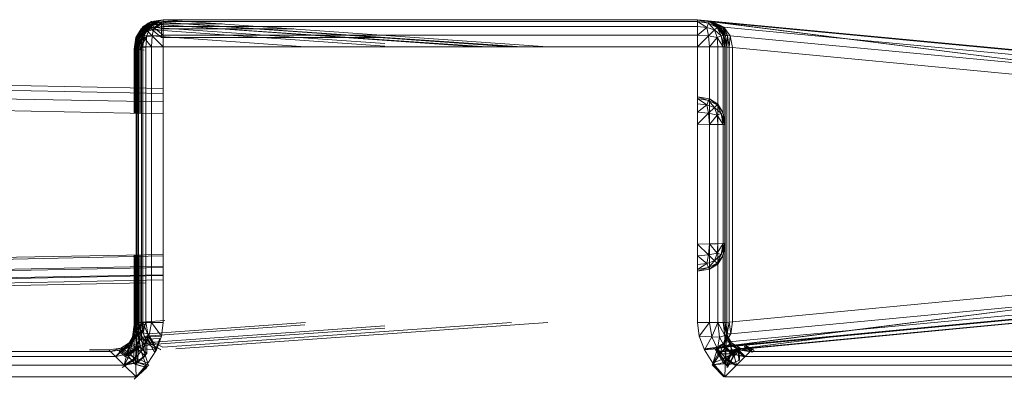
# Model space of a CAD drawing. Header units: millimetres. Extents: x 1 to 3476, y -521 to 159.
# Tile 25 of 130: x 691 to 713, y 151 to 159. Entities that reach past the tile are written whole.
import ezdxf

# ---------------------------------------------------------------- set-up
doc = ezdxf.new("R2010")
doc.units = ezdxf.units.MM
doc.layers.add('VG491211CA_dwg', color=8, linetype='Continuous', lineweight=9)

# ---------------------------------------------------------------- blocks, each defined once
blk = doc.blocks.new('VG491211CA_dwg-300031-Południe')
at = {"color": 18, "lineweight": 9}
for p, q in [((693.986, 157.4), (616.369, 158.9)), ((693.683, 158.825), (693.493, 158.696)), ((693.683, 158.825), (693.493, 158.696)), ((693.496, 158.712), (693.683, 158.825)), ((693.683, 158.825), (693.496, 158.712)), ((693.496, 158.712), (693.683, 158.825)), ((693.683, 158.825), (693.496, 158.712)), ((693.683, 158.825), (693.515, 158.693)), ((693.683, 158.825), (693.515, 158.693)), ((693.652, 158.838), (693.53, 158.701)), ((693.652, 158.838), (693.53, 158.701)), ((693.724, 158.879), (693.533, 158.75)), ((693.724, 158.879), (693.533, 158.75)), ((693.533, 158.75), (693.652, 158.838)), ((693.652, 158.838), (693.533, 158.75)), ((693.536, 158.766), (693.724, 158.879)), ((693.724, 158.879), (693.536, 158.766)), ((693.724, 158.878), (693.536, 158.766)), ((693.536, 158.766), (693.724, 158.878)), ((693.724, 158.878), (693.555, 158.747)), ((693.724, 158.878), (693.555, 158.747)), ((693.555, 158.747), (693.742, 158.841)), ((693.742, 158.841), (693.555, 158.747)), ((693.779, 158.818), (693.564, 158.691)), ((693.779, 158.818), (693.564, 158.691)), ((693.819, 158.872), (693.604, 158.745)), ((693.819, 158.872), (693.604, 158.745)), ((693.652, 158.838), (693.604, 158.745)), ((693.604, 158.745), (693.652, 158.838)), ((693.742, 158.841), (693.611, 158.691)), ((693.742, 158.841), (693.611, 158.691)), ((693.946, 158.863), (693.612, 158.784)), ((693.946, 158.863), (693.612, 158.784)), ((693.683, 158.825), (693.612, 158.784)), ((693.612, 158.784), (693.683, 158.825)), ((693.612, 158.784), (693.779, 158.818)), ((693.779, 158.818), (693.612, 158.784)), ((693.986, 158.916), (693.652, 158.838)), ((693.986, 158.916), (693.652, 158.838)), ((693.724, 158.879), (693.652, 158.838)), ((693.652, 158.838), (693.724, 158.879)), ((693.652, 158.838), (693.819, 158.872)), ((693.819, 158.872), (693.652, 158.838)), ((693.779, 158.818), (693.66, 158.701)), ((693.66, 158.701), (693.779, 158.818)), ((693.683, 158.825), (693.946, 158.863)), ((693.946, 158.863), (693.683, 158.825)), ((693.683, 158.825), (693.946, 158.862)), ((693.946, 158.862), (693.683, 158.825)), ((693.702, 158.787), (693.683, 158.825)), ((693.683, 158.825), (693.702, 158.787)), ((693.819, 158.872), (693.699, 158.754)), ((693.699, 158.754), (693.819, 158.872)), ((693.946, 158.862), (693.702, 158.787)), ((693.946, 158.862), (693.702, 158.787)), ((693.946, 158.825), (693.702, 158.787)), ((693.702, 158.787), (693.946, 158.825)), ((693.724, 158.879), (693.986, 158.916)), ((693.986, 158.916), (693.724, 158.879)), ((693.986, 158.916), (693.724, 158.878)), ((693.724, 158.878), (693.986, 158.916)), ((693.724, 158.878), (693.742, 158.841)), ((693.742, 158.841), (693.724, 158.878)), ((693.946, 158.825), (693.74, 158.693)), ((693.946, 158.825), (693.74, 158.693)), ((693.986, 158.916), (693.742, 158.841)), ((693.986, 158.916), (693.742, 158.841)), ((693.742, 158.841), (693.986, 158.878)), ((693.986, 158.878), (693.742, 158.841)), ((693.742, 158.841), (693.78, 158.747)), ((693.78, 158.747), (693.742, 158.841)), ((693.946, 158.863), (693.779, 158.818)), ((693.779, 158.818), (693.946, 158.863)), ((693.779, 158.818), (700.912, 158.316)), ((693.779, 158.818), (701.131, 158.316)), ((700.914, 158.316), (693.779, 158.818)), ((701.133, 158.316), (693.779, 158.818)), ((693.986, 158.878), (693.78, 158.747)), ((693.986, 158.878), (693.78, 158.747)), ((693.986, 158.916), (693.819, 158.872)), ((693.819, 158.872), (693.986, 158.916)), ((701.665, 158.316), (693.819, 158.872)), ((701.906, 158.316), (693.819, 158.872)), ((693.819, 158.872), (701.664, 158.316)), ((693.819, 158.872), (701.906, 158.316)), ((693.946, 158.863), (701.714, 158.316)), ((701.716, 158.316), (693.946, 158.863)), ((693.946, 158.862), (693.946, 158.825)), ((695.283, 158.825), (693.946, 158.825)), ((693.946, 158.825), (693.946, 158.712)), ((693.946, 158.712), (693.946, 158.825)), ((702.463, 158.316), (693.986, 158.916)), ((693.986, 158.916), (702.463, 158.316)), ((705.774, 158.916), (693.986, 158.916)), ((693.986, 158.916), (693.986, 158.878)), ((705.741, 158.915), (693.986, 158.916)), ((693.986, 158.916), (705.774, 158.915)), ((693.986, 158.766), (693.986, 158.878)), ((705.774, 158.878), (693.986, 158.878)), ((693.986, 158.878), (693.986, 158.766)), ((705.741, 158.915), (725.737, 157.018)), ((705.741, 158.915), (720.694, 157.024)), ((705.774, 158.916), (706.036, 158.878)), ((705.774, 158.878), (705.774, 158.916)), ((705.774, 158.916), (706.018, 158.841)), ((706.111, 158.871), (705.774, 158.915)), ((705.774, 158.915), (706.092, 158.865)), ((705.774, 158.915), (706.036, 158.878)), ((725.751, 157.018), (705.774, 158.915)), ((720.692, 157.024), (705.774, 158.915)), ((705.774, 158.766), (705.774, 158.878)), ((706.018, 158.841), (705.774, 158.878)), ((705.774, 158.878), (705.98, 158.747)), ((706.018, 158.841), (705.98, 158.747)), ((706.036, 158.878), (706.018, 158.841)), ((706.205, 158.747), (706.018, 158.841)), ((706.018, 158.841), (706.149, 158.691)), ((706.092, 158.865), (706.036, 158.878)), ((706.036, 158.878), (706.265, 158.743)), ((706.036, 158.878), (706.224, 158.765)), ((706.036, 158.878), (706.224, 158.766)), ((706.036, 158.878), (706.205, 158.747)), ((706.111, 158.871), (706.092, 158.865)), ((706.329, 158.737), (706.092, 158.865)), ((706.092, 158.865), (706.305, 158.721)), ((706.092, 158.865), (706.265, 158.743)), ((706.352, 158.753), (706.111, 158.871)), ((706.111, 158.871), (706.329, 158.737)), ((726.005, 156.982), (706.111, 158.871)), ((693.986, 157.288), (616.37, 158.788)), ((616.37, 158.6), (693.986, 157.1)), ((693.496, 158.712), (693.383, 158.525)), ((693.383, 158.525), (693.496, 158.712)), ((693.383, 158.525), (693.496, 158.712)), ((693.496, 158.712), (693.383, 158.525)), ((693.383, 158.525), (693.515, 158.693)), ((693.383, 158.525), (693.515, 158.693)), ((693.386, 158.316), (693.424, 158.578)), ((693.424, 158.578), (693.386, 158.316)), ((693.424, 158.578), (693.386, 158.316)), ((693.386, 158.316), (693.424, 158.578)), ((693.396, 158.501), (693.496, 158.712)), ((693.496, 158.712), (693.396, 158.501)), ((693.396, 158.501), (693.493, 158.696)), ((693.493, 158.696), (693.396, 158.501)), ((693.396, 158.501), (693.49, 158.648)), ((693.396, 158.501), (693.49, 158.648)), ((693.424, 158.578), (693.4, 158.315)), ((693.4, 158.315), (693.424, 158.578)), ((693.515, 158.693), (693.421, 158.506)), ((693.421, 158.506), (693.515, 158.693)), ((693.421, 158.506), (693.571, 158.637)), ((693.421, 158.506), (693.571, 158.637)), ((693.423, 158.461), (693.49, 158.648)), ((693.49, 158.648), (693.423, 158.461)), ((693.424, 158.578), (693.536, 158.766)), ((693.536, 158.766), (693.424, 158.578)), ((693.536, 158.766), (693.424, 158.578)), ((693.424, 158.578), (693.536, 158.766)), ((693.424, 158.578), (693.555, 158.747)), ((693.424, 158.578), (693.555, 158.747)), ((693.461, 158.559), (693.424, 158.578)), ((693.424, 158.578), (693.437, 158.555)), ((693.437, 158.555), (693.424, 158.578)), ((693.424, 158.578), (693.461, 158.559)), ((693.536, 158.766), (693.437, 158.555)), ((693.437, 158.555), (693.536, 158.766)), ((693.533, 158.75), (693.437, 158.555)), ((693.437, 158.555), (693.533, 158.75)), ((693.437, 158.555), (693.53, 158.701)), ((693.437, 158.555), (693.53, 158.701)), ((693.461, 158.559), (693.555, 158.747)), ((693.555, 158.747), (693.461, 158.559)), ((693.461, 158.559), (693.611, 158.691)), ((693.461, 158.559), (693.611, 158.691)), ((693.53, 158.701), (693.463, 158.514)), ((693.463, 158.514), (693.53, 158.701)), ((693.612, 158.784), (693.49, 158.648)), ((693.612, 158.784), (693.49, 158.648)), ((693.49, 158.648), (693.493, 158.696)), ((693.493, 158.696), (693.49, 158.648)), ((693.564, 158.691), (693.49, 158.648)), ((693.49, 158.648), (693.564, 158.691)), ((693.493, 158.494), (693.49, 158.648)), ((693.493, 158.494), (693.49, 158.648)), ((693.493, 158.696), (693.612, 158.784)), ((693.612, 158.784), (693.493, 158.696)), ((693.493, 158.696), (693.496, 158.712)), ((693.496, 158.712), (693.493, 158.696)), ((693.564, 158.691), (693.493, 158.494)), ((693.493, 158.494), (693.564, 158.691)), ((693.515, 158.693), (693.496, 158.712)), ((693.496, 158.712), (693.515, 158.693)), ((693.702, 158.787), (693.515, 158.693)), ((693.515, 158.693), (693.702, 158.787)), ((693.571, 158.637), (693.515, 158.693)), ((693.515, 158.693), (693.571, 158.637)), ((693.571, 158.637), (693.515, 158.468)), ((693.53, 158.701), (693.533, 158.75)), ((693.533, 158.75), (693.53, 158.701)), ((693.604, 158.745), (693.53, 158.701)), ((693.53, 158.701), (693.604, 158.745)), ((693.533, 158.548), (693.53, 158.701)), ((693.533, 158.548), (693.53, 158.701)), ((693.533, 158.75), (693.536, 158.766)), ((693.536, 158.766), (693.533, 158.75)), ((693.533, 158.548), (693.699, 158.754)), ((693.699, 158.754), (693.533, 158.548)), ((693.533, 158.548), (693.604, 158.745)), ((693.604, 158.745), (693.533, 158.548)), ((693.536, 158.766), (693.555, 158.747)), ((693.555, 158.747), (693.536, 158.766)), ((693.555, 158.747), (693.611, 158.691)), ((693.611, 158.691), (693.555, 158.747)), ((693.611, 158.691), (693.555, 158.522)), ((693.612, 158.784), (693.564, 158.691)), ((693.564, 158.691), (693.612, 158.784)), ((693.66, 158.701), (693.564, 158.691)), ((693.564, 158.691), (693.66, 158.701)), ((693.702, 158.787), (693.571, 158.637)), ((693.702, 158.787), (693.571, 158.637)), ((693.74, 158.693), (693.571, 158.637)), ((693.571, 158.637), (693.74, 158.693)), ((693.699, 158.754), (693.604, 158.745)), ((693.604, 158.745), (693.699, 158.754)), ((693.611, 158.691), (693.78, 158.747)), ((693.78, 158.747), (693.611, 158.691)), ((693.742, 158.559), (693.611, 158.691)), ((693.742, 158.559), (693.611, 158.691)), ((693.699, 158.754), (693.627, 158.564)), ((693.627, 158.564), (693.699, 158.754)), ((698.873, 158.333), (693.66, 158.701)), ((698.873, 158.333), (693.66, 158.701)), ((698.873, 158.387), (693.699, 158.754)), ((698.873, 158.387), (693.699, 158.754)), ((693.74, 158.693), (693.702, 158.787)), ((693.702, 158.787), (693.74, 158.693)), ((693.946, 158.712), (693.74, 158.693)), ((693.74, 158.693), (693.946, 158.712)), ((693.946, 158.525), (693.74, 158.693)), ((693.946, 158.525), (693.74, 158.693)), ((693.78, 158.747), (693.742, 158.559)), ((693.742, 158.559), (693.78, 158.747)), ((693.742, 158.559), (693.986, 158.578)), ((693.78, 158.747), (693.986, 158.766)), ((693.986, 158.766), (693.78, 158.747)), ((693.986, 158.578), (693.78, 158.747)), ((693.986, 158.578), (693.78, 158.747)), ((696.87, 158.712), (693.946, 158.712)), ((693.946, 158.712), (693.946, 158.525)), ((693.946, 158.525), (693.946, 158.712)), ((693.946, 158.712), (696.088, 158.712)), ((693.986, 158.578), (693.986, 158.766)), ((693.986, 158.766), (696.114, 158.766)), ((705.774, 158.766), (693.986, 158.766)), ((693.986, 158.766), (693.986, 158.578)), ((698.76, 158.578), (693.986, 158.578)), ((693.986, 158.578), (705.774, 158.578)), ((693.986, 158.578), (693.986, 158.316)), ((705.774, 158.578), (705.774, 158.766)), ((705.98, 158.747), (705.774, 158.766)), ((705.774, 158.578), (705.98, 158.747)), ((705.774, 158.316), (705.774, 158.578)), ((705.774, 158.578), (706.018, 158.559)), ((706.149, 158.691), (705.98, 158.747)), ((705.98, 158.747), (706.018, 158.559)), ((706.018, 158.559), (706.149, 158.691)), ((706.205, 158.747), (706.149, 158.691)), ((706.149, 158.691), (706.205, 158.522)), ((706.299, 158.559), (706.149, 158.691)), ((706.224, 158.766), (706.205, 158.747)), ((706.299, 158.559), (706.205, 158.747)), ((706.336, 158.578), (706.205, 158.747)), ((706.224, 158.766), (706.336, 158.578)), ((706.224, 158.765), (706.265, 158.743)), ((706.336, 158.578), (706.224, 158.765)), ((706.224, 158.765), (706.357, 158.574)), ((706.265, 158.743), (706.305, 158.721)), ((706.265, 158.743), (706.389, 158.569)), ((706.265, 158.743), (706.357, 158.574)), ((706.299, 158.559), (706.336, 158.578)), ((706.305, 158.721), (706.329, 158.737)), ((706.305, 158.721), (706.389, 158.569)), ((706.329, 158.737), (706.352, 158.753)), ((706.389, 158.569), (706.329, 158.737)), ((706.437, 158.567), (706.329, 158.737)), ((706.374, 158.316), (706.336, 158.578)), ((706.336, 158.578), (706.374, 158.316)), ((706.336, 158.578), (706.357, 158.574)), ((706.336, 158.578), (706.385, 158.315)), ((726.187, 156.87), (706.352, 158.753)), ((706.352, 158.753), (706.497, 158.563)), ((706.437, 158.567), (706.352, 158.753)), ((706.357, 158.574), (706.389, 158.569)), ((706.357, 158.574), (706.417, 158.311)), ((706.357, 158.574), (706.385, 158.315)), ((693.383, 158.525), (693.346, 158.262)), ((693.346, 158.262), (693.383, 158.525)), ((693.346, 158.262), (693.383, 158.525)), ((693.383, 158.525), (693.346, 158.262)), ((693.346, 158.262), (693.421, 158.506)), ((693.346, 158.262), (693.421, 158.506)), ((693.359, 158.261), (693.383, 158.525)), ((693.383, 158.525), (693.359, 158.261)), ((693.359, 158.261), (693.396, 158.501)), ((693.396, 158.501), (693.359, 158.261)), ((693.359, 158.261), (693.423, 158.461)), ((693.359, 158.261), (693.423, 158.461)), ((693.396, 158.501), (693.383, 158.525)), ((693.383, 158.525), (693.421, 158.506)), ((693.421, 158.506), (693.383, 158.525)), ((693.383, 158.525), (693.396, 158.501)), ((693.421, 158.506), (693.383, 158.262)), ((693.383, 158.262), (693.421, 158.506)), ((693.383, 158.262), (693.515, 158.468)), ((693.383, 158.262), (693.515, 158.468)), ((693.386, 158.316), (693.461, 158.559)), ((693.386, 158.316), (693.461, 158.559)), ((693.423, 158.461), (693.396, 158.501)), ((693.396, 158.501), (693.423, 158.461)), ((693.437, 158.555), (693.4, 158.315)), ((693.4, 158.315), (693.437, 158.555)), ((693.4, 158.315), (693.463, 158.514)), ((693.4, 158.315), (693.463, 158.514)), ((693.4, 158.258), (693.493, 158.494)), ((693.423, 158.461), (693.4, 158.258)), ((693.493, 158.494), (693.401, 158.258)), ((693.401, 158.258), (693.423, 158.461)), ((693.421, 158.506), (693.515, 158.468)), ((693.515, 158.468), (693.421, 158.506)), ((693.493, 158.494), (693.423, 158.461)), ((693.423, 158.461), (693.493, 158.494)), ((693.424, 158.316), (693.461, 158.559)), ((693.461, 158.559), (693.424, 158.316)), ((693.424, 158.316), (693.555, 158.522)), ((693.424, 158.316), (693.555, 158.522)), ((693.437, 158.555), (693.463, 158.514)), ((693.463, 158.514), (693.437, 158.555)), ((693.44, 158.312), (693.533, 158.548)), ((693.533, 158.548), (693.44, 158.312)), ((693.463, 158.514), (693.44, 158.312)), ((693.44, 158.312), (693.463, 158.514)), ((693.555, 158.522), (693.461, 158.559)), ((693.461, 158.559), (693.555, 158.522)), ((693.463, 158.514), (693.533, 158.548)), ((693.533, 158.548), (693.463, 158.514)), ((693.588, 158.51), (693.469, 158.253)), ((693.493, 158.494), (693.469, 158.253)), ((693.469, 158.253), (693.493, 158.494)), ((693.588, 158.51), (693.493, 158.494)), ((693.515, 158.468), (693.496, 158.262)), ((693.515, 158.468), (693.496, 158.262)), ((693.627, 158.564), (693.508, 158.307)), ((693.508, 158.307), (693.533, 158.548)), ((693.533, 158.548), (693.508, 158.307)), ((693.627, 158.564), (693.533, 158.548)), ((693.536, 158.316), (693.555, 158.522)), ((693.555, 158.522), (693.536, 158.316)), ((693.555, 158.522), (693.742, 158.559)), ((693.724, 158.316), (693.555, 158.522)), ((693.603, 158.3), (693.627, 158.564)), ((693.627, 158.564), (693.604, 158.3)), ((693.627, 158.564), (697.124, 158.316)), ((697.124, 158.316), (693.627, 158.564)), ((693.724, 158.316), (693.742, 158.559)), ((693.986, 158.316), (693.742, 158.559)), ((693.946, 158.525), (698.873, 158.525)), ((698.75, 158.525), (693.946, 158.525)), ((705.774, 158.316), (706.018, 158.559)), ((706.018, 158.559), (706.205, 158.522)), ((706.018, 158.559), (706.036, 158.316)), ((706.036, 158.316), (706.205, 158.522)), ((706.205, 158.522), (706.299, 158.559)), ((706.205, 158.522), (706.224, 158.316)), ((706.336, 158.316), (706.205, 158.522)), ((706.336, 158.316), (706.299, 158.559)), ((706.374, 158.316), (706.299, 158.559)), ((706.389, 158.569), (706.437, 158.567)), ((706.389, 158.569), (706.417, 158.311)), ((706.417, 158.311), (706.437, 158.567)), ((706.437, 158.567), (706.497, 158.563)), ((706.47, 158.306), (706.437, 158.567)), ((706.47, 158.306), (706.497, 158.563)), ((706.497, 158.563), (726.295, 156.683)), ((706.497, 158.563), (706.545, 158.299)), ((616.368, 158.338), (693.986, 156.838)), ((693.346, 156.85), (693.346, 158.262)), ((693.346, 158.262), (693.359, 158.261)), ((693.346, 158.262), (693.346, 156.85)), ((693.383, 158.262), (693.346, 158.262)), ((693.346, 156.85), (693.346, 158.262)), ((693.346, 158.262), (693.383, 158.262)), ((693.346, 158.262), (693.346, 156.85)), ((693.359, 158.261), (693.346, 158.262)), ((693.359, 156.85), (693.359, 158.261)), ((693.359, 158.261), (693.401, 158.258)), ((693.359, 158.261), (693.359, 156.85)), ((693.4, 158.258), (693.359, 158.261)), ((693.383, 158.262), (693.383, 156.85)), ((693.496, 158.262), (693.383, 158.262)), ((693.383, 156.85), (693.383, 158.262)), ((693.383, 158.262), (693.496, 158.262)), ((693.386, 156.849), (693.386, 158.316)), ((693.386, 158.316), (693.424, 158.316)), ((693.386, 158.316), (693.386, 156.849)), ((693.4, 158.315), (693.386, 158.316)), ((693.386, 152.23), (693.386, 158.316)), ((693.386, 158.316), (693.4, 158.315)), ((693.386, 158.316), (693.386, 152.23)), ((693.424, 158.316), (693.386, 158.316)), ((693.4, 158.315), (693.4, 156.849)), ((693.44, 158.312), (693.4, 158.315)), ((693.4, 152.231), (693.4, 158.315)), ((693.4, 158.315), (693.44, 158.312)), ((693.469, 158.253), (693.4, 158.258)), ((693.4, 158.258), (693.4, 156.849)), ((693.401, 156.849), (693.401, 158.258)), ((693.401, 158.258), (693.469, 158.253)), ((693.424, 156.849), (693.424, 158.316)), ((693.424, 158.316), (693.536, 158.316)), ((693.424, 158.316), (693.424, 152.23)), ((693.536, 158.316), (693.424, 158.316)), ((693.508, 158.307), (693.44, 158.312)), ((693.44, 158.312), (693.44, 156.848)), ((693.44, 152.233), (693.44, 158.312)), ((693.44, 158.312), (693.508, 158.307)), ((693.469, 158.253), (693.469, 156.848)), ((693.469, 158.253), (693.565, 158.246)), ((693.469, 156.848), (693.469, 158.253)), ((693.496, 158.262), (693.496, 156.847)), ((693.496, 158.262), (693.496, 156.847)), ((693.508, 156.847), (693.508, 158.307)), ((693.508, 158.307), (693.508, 152.238)), ((693.508, 158.307), (693.603, 158.3)), ((693.536, 156.847), (693.536, 158.316)), ((693.724, 158.316), (693.536, 158.316)), ((693.536, 158.316), (693.536, 152.23)), ((693.603, 158.3), (693.603, 152.245)), ((693.604, 156.845), (693.604, 158.3)), ((693.724, 152.23), (693.724, 158.316)), ((693.986, 158.316), (693.724, 158.316)), ((693.986, 152.23), (693.986, 158.316)), ((693.986, 158.316), (705.774, 158.316)), ((705.774, 158.316), (705.774, 152.23)), ((706.036, 158.316), (705.774, 158.316)), ((706.036, 158.316), (706.036, 152.23)), ((706.224, 158.316), (706.036, 158.316)), ((706.336, 158.316), (706.224, 158.316)), ((706.224, 158.316), (706.224, 152.23)), ((706.336, 152.23), (706.336, 158.316)), ((706.374, 158.316), (706.336, 158.316)), ((706.374, 152.23), (706.374, 158.316)), ((706.374, 158.316), (706.374, 152.23)), ((706.385, 158.315), (706.374, 158.316)), ((706.385, 158.315), (706.385, 152.231)), ((706.417, 158.311), (706.385, 158.315)), ((706.47, 158.306), (706.417, 158.311)), ((706.417, 158.311), (706.417, 152.234)), ((706.47, 152.239), (706.47, 158.306)), ((706.545, 158.299), (706.47, 158.306)), ((706.545, 158.299), (726.332, 156.421)), ((706.545, 152.246), (706.545, 158.299)), ((705.774, 157.21), (706.036, 157.168)), ((706.036, 157.168), (705.774, 157.21)), ((705.774, 157.21), (706.018, 157.13)), ((705.774, 157.21), (706.018, 157.13)), ((705.774, 157.173), (705.98, 157.037)), ((705.774, 157.173), (706.018, 157.13)), ((706.018, 157.13), (705.774, 157.173)), ((705.774, 157.173), (705.98, 157.037)), ((705.774, 157.06), (705.98, 157.037)), ((705.98, 157.037), (705.774, 157.06)), ((705.98, 157.037), (706.018, 157.13)), ((706.018, 157.13), (705.98, 157.037)), ((706.018, 157.13), (706.036, 157.168)), ((706.036, 157.168), (706.018, 157.13)), ((706.018, 157.13), (706.149, 156.978)), ((706.018, 157.13), (706.205, 157.033)), ((706.205, 157.033), (706.018, 157.13)), ((706.018, 157.13), (706.149, 156.978)), ((706.036, 157.168), (706.224, 157.052)), ((706.224, 157.052), (706.036, 157.168)), ((706.036, 157.168), (706.205, 157.033)), ((706.036, 157.168), (706.205, 157.033)), ((705.774, 156.873), (705.98, 157.037)), ((705.774, 156.873), (705.98, 157.037)), ((706.018, 156.849), (705.774, 156.873)), ((705.774, 156.873), (706.018, 156.849)), ((705.774, 156.61), (706.018, 156.849)), ((705.774, 156.61), (706.018, 156.849)), ((706.018, 156.849), (705.98, 157.037)), ((705.98, 157.037), (706.149, 156.978)), ((706.149, 156.978), (705.98, 157.037)), ((705.98, 157.037), (706.018, 156.849)), ((706.018, 156.849), (706.149, 156.978)), ((706.018, 156.849), (706.149, 156.978)), ((706.205, 156.808), (706.018, 156.849)), ((706.036, 156.605), (706.018, 156.849)), ((706.018, 156.849), (706.205, 156.808)), ((706.018, 156.849), (706.036, 156.605)), ((706.205, 157.033), (706.149, 156.978)), ((706.149, 156.978), (706.205, 157.033)), ((706.149, 156.978), (706.205, 156.808)), ((706.205, 156.808), (706.149, 156.978)), ((706.299, 156.844), (706.149, 156.978)), ((706.299, 156.844), (706.149, 156.978)), ((706.224, 157.052), (706.205, 157.033)), ((706.205, 157.033), (706.224, 157.052)), ((706.299, 156.844), (706.205, 157.033)), ((706.336, 156.862), (706.205, 157.033)), ((706.205, 157.033), (706.299, 156.844)), ((706.336, 156.862), (706.205, 157.033)), ((706.205, 156.808), (706.299, 156.844)), ((706.299, 156.844), (706.205, 156.808)), ((706.336, 156.862), (706.224, 157.052)), ((706.224, 157.052), (706.336, 156.862)), ((706.299, 156.844), (706.336, 156.862)), ((706.336, 156.862), (706.299, 156.844)), ((706.336, 156.599), (706.299, 156.844)), ((706.374, 156.599), (706.299, 156.844)), ((706.299, 156.844), (706.336, 156.599)), ((706.374, 156.599), (706.299, 156.844)), ((706.374, 156.599), (706.336, 156.862)), ((706.336, 156.862), (706.374, 156.599)), ((706.036, 156.605), (706.205, 156.808)), ((706.036, 156.605), (706.205, 156.808)), ((706.205, 156.808), (706.224, 156.601)), ((706.224, 156.601), (706.205, 156.808)), ((706.336, 156.599), (706.205, 156.808)), ((706.336, 156.599), (706.205, 156.808)), ((705.774, 156.61), (706.036, 156.605)), ((706.036, 156.605), (705.774, 156.61)), ((706.036, 153.967), (706.036, 156.605)), ((706.036, 156.605), (706.224, 156.601)), ((706.036, 156.605), (706.036, 153.967)), ((706.224, 156.601), (706.036, 156.605)), ((706.224, 156.601), (706.224, 153.971)), ((706.224, 153.971), (706.224, 156.601)), ((706.336, 156.599), (706.224, 156.601)), ((706.224, 156.601), (706.336, 156.599)), ((706.336, 153.973), (706.336, 156.599)), ((706.374, 156.599), (706.336, 156.599)), ((706.336, 156.599), (706.336, 153.973)), ((706.336, 156.599), (706.374, 156.599)), ((706.374, 153.974), (706.374, 156.599)), ((706.374, 156.599), (706.374, 153.974)), ((726.332, 154.124), (706.545, 152.246)), ((706.036, 153.967), (705.774, 153.962)), ((705.774, 153.962), (706.036, 153.967)), ((705.774, 153.962), (706.018, 153.723)), ((705.774, 153.962), (706.018, 153.723)), ((706.018, 153.723), (706.036, 153.967)), ((706.036, 153.967), (706.018, 153.723)), ((706.224, 153.971), (706.036, 153.967)), ((706.036, 153.967), (706.224, 153.971)), ((706.036, 153.967), (706.205, 153.764)), ((706.036, 153.967), (706.205, 153.764)), ((706.336, 153.973), (706.205, 153.764)), ((706.336, 153.973), (706.205, 153.764)), ((706.224, 153.971), (706.205, 153.764)), ((706.205, 153.764), (706.224, 153.971)), ((706.224, 153.971), (706.336, 153.973)), ((706.336, 153.973), (706.224, 153.971)), ((706.374, 153.974), (706.299, 153.729)), ((706.374, 153.974), (706.299, 153.729)), ((706.299, 153.729), (706.336, 153.973)), ((706.336, 153.973), (706.299, 153.729)), ((706.374, 153.974), (706.336, 153.711)), ((706.336, 153.711), (706.374, 153.974)), ((706.336, 153.973), (706.374, 153.974)), ((706.374, 153.974), (706.336, 153.973)), ((726.295, 153.862), (706.506, 151.983)), ((693.986, 153.734), (615.774, 152.223)), ((693.986, 153.7), (616.299, 151.971)), ((693.346, 152.176), (693.346, 153.722)), ((693.346, 153.722), (693.346, 152.176)), ((693.346, 152.176), (693.346, 153.663)), ((693.346, 153.663), (693.346, 152.176)), ((693.359, 152.177), (693.359, 153.722)), ((693.359, 153.663), (693.359, 152.177)), ((693.383, 153.723), (693.383, 152.176)), ((693.383, 152.176), (693.383, 153.663)), ((693.386, 152.23), (693.386, 153.723)), ((693.386, 153.723), (693.386, 152.23)), ((693.4, 153.723), (693.4, 152.231)), ((693.4, 153.664), (693.4, 152.18)), ((693.401, 152.18), (693.401, 153.723)), ((693.424, 152.23), (693.424, 153.724)), ((693.44, 153.724), (693.44, 152.233)), ((693.469, 153.724), (693.469, 152.185)), ((693.469, 152.185), (693.469, 153.665)), ((693.496, 153.725), (693.496, 152.176)), ((693.496, 153.666), (693.496, 152.176)), ((693.508, 152.238), (693.508, 153.725)), ((693.536, 152.23), (693.536, 153.726)), ((693.604, 152.245), (693.604, 153.727)), ((705.774, 153.7), (706.018, 153.723)), ((706.018, 153.723), (705.774, 153.7)), ((705.774, 153.7), (705.98, 153.535)), ((705.774, 153.7), (705.98, 153.535)), ((705.98, 153.535), (706.018, 153.723)), ((706.018, 153.723), (705.98, 153.535)), ((706.149, 153.594), (705.98, 153.535)), ((706.149, 153.594), (705.98, 153.535)), ((706.018, 153.723), (706.205, 153.764)), ((706.205, 153.764), (706.018, 153.723)), ((706.018, 153.723), (706.149, 153.594)), ((706.018, 153.723), (706.149, 153.594)), ((706.018, 153.442), (706.149, 153.594)), ((706.018, 153.442), (706.149, 153.594)), ((706.205, 153.764), (706.149, 153.594)), ((706.149, 153.594), (706.205, 153.764)), ((706.299, 153.729), (706.149, 153.594)), ((706.299, 153.729), (706.149, 153.594)), ((706.205, 153.539), (706.149, 153.594)), ((706.149, 153.594), (706.205, 153.539)), ((706.299, 153.729), (706.205, 153.764)), ((706.205, 153.764), (706.299, 153.729)), ((706.205, 153.539), (706.299, 153.729)), ((706.299, 153.729), (706.205, 153.539)), ((706.336, 153.711), (706.205, 153.539)), ((706.336, 153.711), (706.205, 153.539)), ((706.336, 153.711), (706.224, 153.521)), ((706.224, 153.521), (706.336, 153.711)), ((706.336, 153.711), (706.299, 153.729)), ((706.299, 153.729), (706.336, 153.711)), ((706.39, 151.796), (726.187, 153.675)), ((693.986, 153.472), (616.299, 151.971)), ((693.986, 153.447), (616.674, 151.79)), ((705.98, 153.535), (705.774, 153.512)), ((705.98, 153.535), (705.774, 153.512)), ((705.774, 153.4), (705.98, 153.535)), ((705.774, 153.4), (705.98, 153.535)), ((705.774, 153.4), (706.018, 153.442)), ((705.774, 153.362), (706.018, 153.442)), ((706.018, 153.442), (705.774, 153.4)), ((705.774, 153.362), (706.018, 153.442)), ((705.774, 153.362), (706.036, 153.405)), ((706.036, 153.405), (705.774, 153.362)), ((725.737, 153.527), (705.924, 151.648)), ((720.694, 153.522), (705.924, 151.649)), ((705.926, 151.645), (725.751, 153.527)), ((705.926, 151.645), (720.692, 153.522)), ((705.98, 153.535), (706.018, 153.442)), ((706.018, 153.442), (705.98, 153.535)), ((706.018, 153.442), (706.205, 153.539)), ((706.205, 153.539), (706.018, 153.442)), ((706.018, 153.442), (706.036, 153.405)), ((706.036, 153.405), (706.018, 153.442)), ((706.036, 153.405), (706.205, 153.539)), ((706.036, 153.405), (706.205, 153.539)), ((706.036, 153.405), (706.224, 153.521)), ((706.224, 153.521), (706.036, 153.405)), ((706.197, 151.683), (726.005, 153.563)), ((706.224, 153.521), (706.205, 153.539)), ((706.205, 153.539), (706.224, 153.521)), ((726.042, 153.473), (706.239, 151.593)), ((706.241, 151.591), (726.043, 153.473)), ((706.512, 151.629), (726.298, 153.51)), ((693.986, 153.284), (616.674, 151.79)), ((616.899, 151.682), (693.986, 153.269)), ((616.899, 151.682), (693.986, 153.172)), ((617.197, 151.629), (693.604, 153.105)), ((693.603, 152.245), (694.024, 152.275)), ((694.024, 152.275), (693.604, 152.245)), ((693.346, 152.176), (693.308, 151.913)), ((693.308, 151.913), (693.346, 152.176)), ((693.346, 152.176), (693.308, 151.913)), ((693.308, 151.913), (693.346, 152.176)), ((693.383, 152.176), (693.308, 151.913)), ((693.308, 151.913), (693.383, 152.176)), ((693.323, 151.945), (693.359, 152.177)), ((693.359, 152.177), (693.323, 151.946)), ((693.346, 152.176), (693.323, 151.945)), ((693.346, 152.176), (693.323, 151.946)), ((693.496, 152.176), (693.345, 151.893)), ((693.383, 152.176), (693.345, 151.893)), ((693.345, 151.893), (693.496, 152.176)), ((693.345, 151.893), (693.383, 152.176)), ((693.359, 152.177), (693.346, 152.176)), ((693.346, 152.176), (693.359, 152.177)), ((693.346, 152.176), (693.383, 152.176)), ((693.383, 152.176), (693.346, 152.176)), ((693.386, 152.23), (693.349, 151.967)), ((693.349, 151.967), (693.386, 152.23)), ((693.386, 152.23), (693.349, 151.967)), ((693.349, 151.967), (693.386, 152.23)), ((693.349, 151.967), (693.424, 152.23)), ((693.424, 152.23), (693.349, 151.967)), ((693.401, 152.18), (693.359, 152.177)), ((693.359, 152.177), (693.4, 152.18)), ((693.359, 152.177), (693.403, 151.956)), ((693.359, 152.177), (693.404, 151.958)), ((693.4, 152.231), (693.364, 152.001)), ((693.364, 151.999), (693.4, 152.231)), ((693.386, 152.23), (693.364, 152.001)), ((693.386, 152.23), (693.364, 151.999)), ((693.383, 152.176), (693.496, 152.176)), ((693.496, 152.176), (693.383, 152.176)), ((693.385, 151.946), (693.536, 152.23)), ((693.385, 151.946), (693.424, 152.23)), ((693.536, 152.23), (693.385, 151.946)), ((693.424, 152.23), (693.385, 151.946)), ((693.386, 152.23), (693.4, 152.231)), ((693.4, 152.231), (693.386, 152.23)), ((693.424, 152.23), (693.386, 152.23)), ((693.386, 152.23), (693.424, 152.23)), ((693.4, 152.231), (693.44, 152.233)), ((693.44, 152.233), (693.4, 152.231)), ((693.4, 152.231), (693.444, 152.014)), ((693.4, 152.231), (693.443, 152.011)), ((693.4, 152.18), (693.469, 152.185)), ((693.4, 152.18), (693.404, 151.958)), ((693.469, 152.185), (693.401, 152.18)), ((693.403, 151.956), (693.401, 152.18)), ((693.469, 152.185), (693.403, 151.956)), ((693.469, 152.185), (693.404, 151.958)), ((693.536, 152.23), (693.424, 152.23)), ((693.424, 152.23), (693.536, 152.23)), ((693.44, 152.233), (693.508, 152.238)), ((693.508, 152.238), (693.44, 152.233)), ((693.44, 152.233), (693.444, 152.014)), ((693.443, 152.011), (693.44, 152.233)), ((693.508, 152.238), (693.443, 152.011)), ((693.508, 152.238), (693.444, 152.014)), ((693.496, 152.176), (693.459, 151.856)), ((693.496, 152.176), (693.459, 151.856)), ((693.565, 152.192), (693.469, 152.185)), ((693.469, 152.185), (693.508, 151.952)), ((693.508, 151.953), (693.469, 152.185)), ((693.499, 151.91), (693.536, 152.23)), ((693.536, 152.23), (693.499, 151.91)), ((693.603, 152.245), (693.508, 152.238)), ((693.547, 152.008), (693.508, 152.238)), ((693.508, 152.238), (693.547, 152.006)), ((693.565, 152.192), (693.508, 151.952)), ((693.536, 152.23), (693.724, 152.23)), ((693.671, 151.915), (693.536, 152.23)), ((693.603, 152.245), (693.547, 152.006)), ((693.645, 151.983), (693.603, 152.245)), ((693.604, 152.245), (693.645, 151.983)), ((693.606, 151.929), (697.107, 152.176)), ((697.108, 152.176), (693.606, 151.929)), ((697.125, 152.23), (693.645, 151.983)), ((693.645, 151.983), (697.125, 152.23)), ((693.671, 151.915), (693.724, 152.23)), ((693.724, 152.23), (693.986, 152.23)), ((693.949, 151.93), (693.724, 152.23)), ((693.729, 151.742), (698.873, 152.105)), ((698.873, 152.105), (693.73, 151.742)), ((693.768, 151.796), (698.873, 152.158)), ((698.873, 152.158), (693.768, 151.796)), ((693.949, 151.93), (693.986, 152.23)), ((693.974, 151.684), (701.667, 152.23)), ((701.667, 152.23), (693.974, 151.684)), ((694.263, 151.648), (702.469, 152.23)), ((702.468, 152.23), (694.263, 151.648)), ((705.774, 152.23), (706.036, 152.23)), ((705.774, 152.23), (705.811, 151.93)), ((706.036, 152.23), (705.811, 151.93)), ((706.036, 152.23), (706.224, 152.23)), ((706.036, 152.23), (706.089, 151.915)), ((706.224, 152.23), (706.089, 151.915)), ((706.224, 152.23), (706.336, 152.23)), ((706.224, 152.23), (706.261, 151.91)), ((706.375, 151.946), (706.224, 152.23)), ((706.336, 152.23), (706.374, 152.23)), ((706.375, 151.946), (706.336, 152.23)), ((706.411, 151.967), (706.336, 152.23)), ((706.374, 152.23), (706.385, 152.231)), ((706.374, 152.23), (706.411, 151.967)), ((706.411, 151.967), (706.374, 152.23)), ((706.374, 152.23), (706.421, 151.972)), ((706.385, 152.231), (706.417, 152.234)), ((706.385, 152.231), (706.421, 151.972)), ((706.417, 152.234), (706.412, 151.956)), ((706.417, 152.234), (706.47, 152.239)), ((706.429, 151.979), (706.417, 152.234)), ((706.417, 152.234), (706.421, 151.972)), ((706.429, 151.979), (706.47, 152.239)), ((706.47, 152.239), (706.545, 152.246)), ((706.506, 151.983), (706.47, 152.239)), ((706.545, 152.246), (706.506, 151.983)), ((693.196, 151.726), (693.308, 151.913)), ((693.308, 151.913), (693.196, 151.726)), ((693.308, 151.913), (693.196, 151.726)), ((693.196, 151.726), (693.308, 151.913)), ((693.345, 151.893), (693.196, 151.726)), ((693.196, 151.726), (693.345, 151.893)), ((693.345, 151.893), (693.23, 151.696)), ((693.23, 151.696), (693.345, 151.893)), ((693.349, 151.967), (693.236, 151.78)), ((693.236, 151.78), (693.349, 151.967)), ((693.349, 151.967), (693.236, 151.78)), ((693.236, 151.78), (693.349, 151.967)), ((693.236, 151.78), (693.385, 151.946)), ((693.385, 151.946), (693.236, 151.78)), ((693.404, 151.958), (693.25, 151.712)), ((693.25, 151.712), (693.403, 151.956)), ((693.323, 151.946), (693.25, 151.712)), ((693.25, 151.712), (693.323, 151.945)), ((693.308, 151.913), (693.25, 151.712)), ((693.308, 151.913), (693.25, 151.712)), ((693.271, 151.749), (693.385, 151.946)), ((693.385, 151.946), (693.271, 151.749)), ((693.29, 151.765), (693.443, 152.011)), ((693.29, 151.765), (693.364, 151.999)), ((693.349, 151.967), (693.29, 151.765)), ((693.444, 152.014), (693.291, 151.765)), ((693.364, 152.001), (693.291, 151.765)), ((693.349, 151.967), (693.291, 151.765)), ((693.323, 151.946), (693.308, 151.913)), ((693.308, 151.913), (693.323, 151.945)), ((693.345, 151.893), (693.308, 151.913)), ((693.308, 151.913), (693.345, 151.893)), ((693.404, 151.958), (693.323, 151.946)), ((693.323, 151.945), (693.403, 151.956)), ((693.459, 151.856), (693.345, 151.893)), ((693.345, 151.893), (693.346, 151.633)), ((693.345, 151.893), (693.346, 151.633)), ((693.345, 151.893), (693.459, 151.856)), ((693.459, 151.856), (693.346, 151.633)), ((693.459, 151.856), (693.346, 151.633)), ((693.364, 152.001), (693.349, 151.967)), ((693.349, 151.967), (693.364, 151.999)), ((693.349, 151.967), (693.385, 151.946)), ((693.385, 151.946), (693.349, 151.967)), ((693.444, 152.014), (693.364, 152.001)), ((693.364, 151.999), (693.443, 152.011)), ((693.385, 151.946), (693.386, 151.687)), ((693.385, 151.946), (693.499, 151.91)), ((693.499, 151.91), (693.385, 151.946)), ((693.385, 151.946), (693.386, 151.687)), ((693.386, 151.687), (693.499, 151.91)), ((693.499, 151.91), (693.386, 151.687)), ((693.407, 151.655), (693.403, 151.956)), ((693.403, 151.956), (693.588, 151.718)), ((693.403, 151.956), (693.508, 151.952)), ((693.404, 151.958), (693.408, 151.655)), ((693.588, 151.718), (693.404, 151.958)), ((693.508, 151.953), (693.404, 151.958)), ((693.447, 151.708), (693.443, 152.011)), ((693.443, 152.011), (693.627, 151.772)), ((693.443, 152.011), (693.547, 152.006)), ((693.444, 152.014), (693.449, 151.708)), ((693.628, 151.771), (693.444, 152.014)), ((693.547, 152.008), (693.444, 152.014)), ((693.63, 151.862), (693.459, 151.856)), ((693.459, 151.856), (693.63, 151.862)), ((693.502, 151.596), (693.459, 151.856)), ((693.459, 151.856), (693.502, 151.596)), ((693.499, 151.91), (693.671, 151.915)), ((693.671, 151.915), (693.499, 151.91)), ((693.499, 151.91), (693.542, 151.649)), ((693.542, 151.649), (693.499, 151.91)), ((693.502, 151.596), (693.63, 151.862)), ((693.63, 151.862), (693.502, 151.596)), ((693.588, 151.718), (693.508, 151.953)), ((693.508, 151.952), (693.588, 151.718)), ((693.671, 151.915), (693.542, 151.649)), ((693.542, 151.649), (693.671, 151.915)), ((693.628, 151.771), (693.547, 152.008)), ((693.547, 152.006), (693.627, 151.772)), ((693.547, 152.006), (693.645, 151.983)), ((693.606, 151.929), (693.588, 151.718)), ((693.606, 151.929), (693.588, 151.718)), ((693.73, 151.742), (693.606, 151.929)), ((693.606, 151.929), (693.729, 151.742)), ((693.645, 151.983), (693.627, 151.772)), ((693.645, 151.983), (693.628, 151.771)), ((693.908, 151.876), (693.63, 151.862)), ((693.63, 151.862), (693.908, 151.876)), ((693.796, 151.576), (693.63, 151.862)), ((693.63, 151.862), (693.796, 151.576)), ((693.645, 151.983), (693.768, 151.796)), ((693.768, 151.796), (693.645, 151.983)), ((693.671, 151.915), (693.949, 151.93)), ((693.949, 151.93), (693.671, 151.915)), ((693.671, 151.915), (693.836, 151.63)), ((693.836, 151.63), (693.671, 151.915)), ((693.796, 151.576), (693.908, 151.876)), ((693.908, 151.876), (693.796, 151.576)), ((693.949, 151.93), (693.836, 151.63)), ((693.836, 151.63), (693.949, 151.93)), ((705.811, 151.93), (705.924, 151.63)), ((706.089, 151.915), (705.811, 151.93)), ((706.089, 151.915), (705.924, 151.63)), ((706.089, 151.915), (706.218, 151.649)), ((706.261, 151.91), (706.089, 151.915)), ((706.261, 151.91), (706.218, 151.649)), ((708.642, 151.902), (706.239, 151.593)), ((706.241, 151.591), (708.642, 151.9)), ((706.375, 151.946), (706.261, 151.91)), ((706.261, 151.91), (706.374, 151.687)), ((706.349, 151.765), (706.429, 151.979)), ((706.349, 151.765), (706.412, 151.956)), ((706.375, 151.946), (706.374, 151.687)), ((706.411, 151.967), (706.375, 151.946)), ((706.489, 151.749), (706.375, 151.946)), ((706.524, 151.78), (706.375, 151.946)), ((706.506, 151.983), (706.39, 151.796)), ((706.39, 151.796), (706.429, 151.979)), ((706.412, 151.956), (706.406, 151.693)), ((706.421, 151.972), (706.411, 151.967)), ((706.411, 151.967), (706.524, 151.78)), ((706.524, 151.78), (706.411, 151.967)), ((706.429, 151.979), (706.412, 151.956)), ((706.412, 151.956), (706.421, 151.972)), ((706.412, 151.956), (706.494, 151.758)), ((706.421, 151.972), (706.494, 151.758)), ((706.421, 151.972), (706.524, 151.78)), ((706.506, 151.983), (706.429, 151.979)), ((692.361, 151.63), (692.786, 151.63)), ((692.786, 151.63), (692.361, 151.63)), ((692.361, 151.63), (692.786, 151.63)), ((692.786, 151.63), (692.361, 151.63)), ((692.786, 151.63), (693.049, 151.667)), ((693.049, 151.667), (692.786, 151.63)), ((692.786, 151.63), (693.049, 151.667)), ((693.049, 151.667), (692.786, 151.63)), ((692.786, 151.63), (692.824, 151.592)), ((692.824, 151.592), (692.786, 151.63)), ((692.786, 151.63), (692.824, 151.592)), ((692.824, 151.592), (692.786, 151.63)), ((693.049, 151.667), (692.824, 151.592)), ((692.824, 151.592), (693.049, 151.667)), ((692.824, 151.592), (693.049, 151.667)), ((693.049, 151.667), (692.824, 151.592)), ((693.108, 151.635), (692.824, 151.592)), ((692.824, 151.592), (693.108, 151.635)), ((693.078, 151.627), (692.824, 151.592)), ((692.936, 151.48), (693.108, 151.635)), ((692.936, 151.48), (693.078, 151.627)), ((693.078, 151.627), (692.936, 151.48)), ((693.108, 151.635), (692.939, 151.48)), ((693.008, 151.613), (693.196, 151.726)), ((693.196, 151.726), (693.008, 151.613)), ((693.008, 151.613), (693.196, 151.726)), ((693.196, 151.726), (693.008, 151.613)), ((693.038, 151.573), (693.196, 151.726)), ((693.196, 151.726), (693.038, 151.573)), ((693.038, 151.573), (693.23, 151.696)), ((693.23, 151.696), (693.038, 151.573)), ((693.049, 151.667), (693.236, 151.78)), ((693.236, 151.78), (693.049, 151.667)), ((693.049, 151.667), (693.236, 151.78)), ((693.236, 151.78), (693.049, 151.667)), ((693.049, 151.667), (693.108, 151.635)), ((693.078, 151.627), (693.049, 151.667)), ((693.108, 151.635), (693.049, 151.667)), ((693.049, 151.667), (693.078, 151.627)), ((693.196, 151.726), (693.067, 151.581)), ((693.067, 151.581), (693.196, 151.726)), ((693.25, 151.712), (693.067, 151.581)), ((693.067, 151.581), (693.25, 151.712)), ((693.078, 151.627), (693.236, 151.78)), ((693.236, 151.78), (693.078, 151.627)), ((693.078, 151.627), (693.271, 151.749)), ((693.271, 151.749), (693.078, 151.627)), ((693.186, 151.532), (693.078, 151.627)), ((693.078, 151.627), (693.186, 151.532)), ((693.236, 151.78), (693.108, 151.635)), ((693.108, 151.635), (693.236, 151.78)), ((693.291, 151.765), (693.108, 151.635)), ((693.108, 151.635), (693.29, 151.765)), ((693.108, 151.635), (693.258, 151.544)), ((693.256, 151.544), (693.108, 151.635)), ((693.146, 151.479), (693.23, 151.696)), ((693.23, 151.696), (693.146, 151.479)), ((693.346, 151.633), (693.146, 151.479)), ((693.146, 151.479), (693.346, 151.633)), ((693.186, 151.532), (693.271, 151.749)), ((693.271, 151.749), (693.186, 151.532)), ((693.386, 151.687), (693.186, 151.532)), ((693.186, 151.532), (693.386, 151.687)), ((693.196, 151.726), (693.23, 151.696)), ((693.25, 151.712), (693.196, 151.726)), ((693.196, 151.726), (693.25, 151.712)), ((693.23, 151.696), (693.196, 151.726)), ((693.215, 151.49), (693.25, 151.712)), ((693.215, 151.49), (693.407, 151.655)), ((693.25, 151.712), (693.216, 151.49)), ((693.408, 151.655), (693.216, 151.49)), ((693.23, 151.696), (693.346, 151.633)), ((693.346, 151.633), (693.23, 151.696)), ((693.236, 151.78), (693.291, 151.765)), ((693.271, 151.749), (693.236, 151.78)), ((693.236, 151.78), (693.271, 151.749)), ((693.29, 151.765), (693.236, 151.78)), ((693.407, 151.655), (693.25, 151.712)), ((693.25, 151.712), (693.408, 151.655)), ((693.256, 151.544), (693.29, 151.765)), ((693.256, 151.544), (693.447, 151.708)), ((693.291, 151.765), (693.258, 151.544)), ((693.449, 151.708), (693.258, 151.544)), ((693.386, 151.687), (693.271, 151.749)), ((693.271, 151.749), (693.386, 151.687)), ((693.447, 151.708), (693.29, 151.765)), ((693.291, 151.765), (693.449, 151.708)), ((693.331, 151.394), (693.346, 151.633)), ((693.331, 151.394), (693.346, 151.633)), ((693.502, 151.596), (693.346, 151.633)), ((693.346, 151.633), (693.502, 151.596)), ((693.372, 151.448), (693.386, 151.687)), ((693.372, 151.448), (693.386, 151.687)), ((693.372, 151.308), (693.407, 151.655)), ((693.372, 151.448), (693.542, 151.649)), ((693.542, 151.649), (693.372, 151.448)), ((693.374, 151.302), (693.408, 151.655)), ((693.542, 151.649), (693.386, 151.687)), ((693.386, 151.687), (693.542, 151.649)), ((693.588, 151.718), (693.407, 151.655)), ((693.407, 151.655), (693.585, 151.491)), ((693.408, 151.655), (693.588, 151.718)), ((693.586, 151.491), (693.408, 151.655)), ((693.414, 151.356), (693.447, 151.708)), ((693.42, 151.337), (693.449, 151.708)), ((693.627, 151.772), (693.447, 151.708)), ((693.447, 151.708), (693.626, 151.545)), ((693.449, 151.708), (693.628, 151.771)), ((693.628, 151.545), (693.449, 151.708)), ((693.649, 151.33), (693.542, 151.649)), ((693.836, 151.63), (693.542, 151.649)), ((693.588, 151.718), (693.585, 151.491)), ((693.586, 151.491), (693.588, 151.718)), ((693.73, 151.742), (693.588, 151.718)), ((693.588, 151.718), (693.729, 151.742)), ((693.627, 151.772), (693.626, 151.545)), ((693.768, 151.796), (693.627, 151.772)), ((693.627, 151.772), (693.82, 151.642)), ((693.628, 151.771), (693.768, 151.796)), ((693.628, 151.545), (693.628, 151.771)), ((693.82, 151.642), (693.628, 151.771)), ((693.649, 151.33), (693.836, 151.63)), ((693.729, 151.742), (693.936, 151.63)), ((693.936, 151.631), (693.73, 151.742)), ((693.768, 151.796), (693.974, 151.684)), ((693.974, 151.684), (693.768, 151.796)), ((693.82, 151.642), (693.768, 151.796)), ((693.768, 151.796), (693.82, 151.642)), ((706.218, 151.649), (705.924, 151.63)), ((705.924, 151.63), (706.111, 151.33)), ((706.111, 151.33), (706.218, 151.649)), ((706.16, 151.644), (706.232, 151.54)), ((706.193, 151.644), (706.349, 151.765)), ((706.193, 151.644), (706.197, 151.683)), ((706.263, 151.539), (706.193, 151.644)), ((706.39, 151.796), (706.197, 151.683)), ((706.197, 151.683), (706.349, 151.765)), ((706.374, 151.687), (706.218, 151.649)), ((706.218, 151.649), (706.388, 151.448)), ((706.263, 151.539), (706.349, 151.765)), ((706.263, 151.539), (706.406, 151.693)), ((706.341, 151.687), (706.54, 151.532)), ((706.349, 151.765), (706.39, 151.796)), ((706.406, 151.693), (706.349, 151.765)), ((706.374, 151.687), (706.489, 151.749)), ((706.388, 151.448), (706.374, 151.687)), ((706.573, 151.532), (706.374, 151.687)), ((706.51, 151.536), (706.375, 151.694)), ((706.389, 151.353), (706.406, 151.693)), ((706.494, 151.758), (706.406, 151.693)), ((706.406, 151.693), (706.541, 151.535)), ((706.489, 151.749), (706.524, 151.78)), ((706.573, 151.532), (706.489, 151.749)), ((706.681, 151.627), (706.489, 151.749)), ((706.524, 151.78), (706.494, 151.758)), ((706.494, 151.758), (706.541, 151.535)), ((706.494, 151.758), (706.659, 151.631)), ((706.508, 151.59), (706.512, 151.629)), ((706.51, 151.536), (706.627, 151.631)), ((706.711, 151.667), (706.524, 151.78)), ((706.524, 151.78), (706.711, 151.667)), ((706.524, 151.78), (706.659, 151.631)), ((706.681, 151.627), (706.524, 151.78)), ((706.689, 151.633), (706.533, 151.596)), ((706.648, 151.627), (706.54, 151.532)), ((706.659, 151.631), (706.541, 151.535)), ((706.573, 151.532), (706.681, 151.627)), ((706.577, 151.485), (706.664, 151.711)), ((706.577, 151.485), (706.72, 151.639)), ((706.793, 151.48), (706.627, 151.631)), ((706.904, 151.592), (706.627, 151.631)), ((706.678, 151.667), (706.648, 151.627)), ((706.648, 151.627), (706.791, 151.48)), ((706.711, 151.667), (706.659, 151.631)), ((706.659, 151.631), (706.824, 151.48)), ((706.687, 151.394), (706.672, 151.633)), ((706.94, 151.63), (706.678, 151.667)), ((706.678, 151.667), (706.94, 151.63)), ((706.904, 151.592), (706.678, 151.667)), ((706.678, 151.667), (706.903, 151.592)), ((706.681, 151.627), (706.711, 151.667)), ((706.824, 151.48), (706.681, 151.627)), ((706.936, 151.592), (706.681, 151.627)), ((706.703, 151.394), (706.689, 151.633)), ((706.974, 151.63), (706.711, 151.667)), ((706.711, 151.667), (706.974, 151.63)), ((706.711, 151.667), (706.936, 151.592)), ((706.936, 151.592), (706.711, 151.667)), ((706.996, 151.573), (706.804, 151.696)), ((706.809, 151.705), (706.974, 151.577)), ((707.026, 151.613), (706.839, 151.726)), ((706.839, 151.726), (707.026, 151.613)), ((706.839, 151.726), (706.974, 151.577)), ((706.996, 151.573), (706.839, 151.726)), ((692.824, 151.592), (602.974, 151.592)), ((692.936, 151.48), (602.974, 151.48)), ((692.936, 151.48), (692.824, 151.592)), ((692.936, 151.48), (693.256, 151.544)), ((693.186, 151.532), (692.936, 151.48)), ((692.936, 151.48), (693.186, 151.532)), ((692.936, 151.48), (693.124, 151.292)), ((693.258, 151.544), (692.939, 151.48)), ((693.008, 151.613), (693.067, 151.581)), ((693.038, 151.573), (693.008, 151.613)), ((693.067, 151.581), (693.008, 151.613)), ((693.008, 151.613), (693.038, 151.573)), ((693.146, 151.479), (693.038, 151.573)), ((693.038, 151.573), (693.146, 151.479)), ((693.067, 151.581), (693.216, 151.49)), ((693.215, 151.49), (693.067, 151.581)), ((693.124, 151.292), (693.256, 151.544)), ((693.124, 151.292), (693.186, 151.532)), ((693.124, 151.292), (693.372, 151.448)), ((693.372, 151.448), (693.124, 151.292)), ((693.13, 151.292), (693.258, 151.544)), ((693.146, 151.479), (693.331, 151.394)), ((693.331, 151.394), (693.146, 151.479)), ((693.186, 151.532), (693.372, 151.448)), ((693.372, 151.448), (693.186, 151.532)), ((693.372, 151.308), (693.215, 151.49)), ((693.216, 151.49), (693.374, 151.302)), ((693.414, 151.356), (693.256, 151.544)), ((693.258, 151.544), (693.42, 151.337)), ((693.331, 151.394), (693.502, 151.596)), ((693.502, 151.596), (693.331, 151.394)), ((693.585, 151.491), (693.372, 151.308)), ((693.372, 151.448), (693.649, 151.33)), ((693.386, 151.03), (693.372, 151.448)), ((693.648, 151.33), (693.372, 151.448)), ((693.374, 151.302), (693.586, 151.491)), ((693.626, 151.545), (693.414, 151.356)), ((693.42, 151.337), (693.628, 151.545)), ((693.608, 151.276), (693.502, 151.596)), ((693.608, 151.276), (693.502, 151.596)), ((706.094, 151.293), (706.232, 151.54)), ((706.111, 151.33), (706.388, 151.448)), ((706.121, 151.293), (706.263, 151.539)), ((706.232, 151.54), (706.51, 151.536)), ((706.232, 151.54), (706.361, 151.319)), ((706.533, 151.596), (706.239, 151.576)), ((706.239, 151.576), (706.426, 151.276)), ((706.389, 151.353), (706.263, 151.539)), ((706.54, 151.532), (706.355, 151.448)), ((706.603, 151.292), (706.355, 151.448)), ((706.361, 151.319), (706.51, 151.536)), ((706.374, 151.03), (706.388, 151.448)), ((706.388, 151.448), (706.573, 151.532)), ((706.388, 151.448), (706.636, 151.292)), ((706.541, 151.535), (706.389, 151.353)), ((706.41, 151.276), (706.516, 151.596)), ((706.419, 151.239), (706.562, 151.486)), ((706.426, 151.276), (706.533, 151.596)), ((706.433, 151.239), (706.577, 151.485)), ((706.491, 151.59), (706.562, 151.486)), ((706.577, 151.485), (706.508, 151.59)), ((706.793, 151.48), (706.51, 151.536)), ((706.54, 151.532), (706.791, 151.48)), ((706.541, 151.535), (706.824, 151.48)), ((706.636, 151.292), (706.573, 151.532)), ((706.824, 151.48), (706.573, 151.532)), ((706.636, 151.292), (706.824, 151.48)), ((706.936, 151.592), (706.824, 151.48)), ((706.824, 151.48), (776.565, 151.48)), ((776.452, 151.592), (706.936, 151.592)), ((693.124, 151.292), (616.374, 151.292)), ((693.083, 151.238), (693.331, 151.394)), ((693.331, 151.394), (693.083, 151.238)), ((693.414, 151.356), (693.124, 151.292)), ((693.124, 151.292), (693.386, 151.03)), ((693.13, 151.292), (693.42, 151.337)), ((693.331, 151.394), (693.608, 151.276)), ((693.608, 151.276), (693.331, 151.394)), ((693.623, 151.24), (693.342, 150.976)), ((693.346, 150.976), (693.608, 151.276)), ((693.608, 151.276), (693.346, 150.976)), ((693.346, 150.976), (693.626, 151.24)), ((693.623, 151.24), (693.372, 151.308)), ((693.374, 151.302), (693.626, 151.24)), ((693.386, 151.03), (693.649, 151.33)), ((693.648, 151.33), (693.386, 151.03)), ((693.666, 151.293), (693.386, 151.03)), ((693.398, 151.03), (693.672, 151.293)), ((693.666, 151.293), (693.414, 151.356)), ((693.42, 151.337), (693.672, 151.293)), ((706.094, 151.293), (706.361, 151.319)), ((706.094, 151.293), (706.351, 151.03)), ((706.111, 151.33), (706.374, 151.03)), ((706.389, 151.353), (706.121, 151.293)), ((706.374, 151.03), (706.121, 151.293)), ((706.374, 151.03), (706.636, 151.292)), ((706.636, 151.292), (706.389, 151.353)), ((706.687, 151.394), (706.41, 151.276)), ((706.636, 151.292), (776.752, 151.292)), ((616.374, 151.03), (693.386, 151.03)), ((706.374, 151.03), (777.015, 151.03))]:
    blk.add_line(p, q, dxfattribs=at)

msp = doc.modelspace()

# ---------------------------------------------------------------- block references
at = {"layer": 'VG491211CA_dwg', "color": 18}
msp.add_blockref('VG491211CA_dwg-300031-Południe', (0, 0), dxfattribs=at)

doc.saveas('drawing.dxf')
